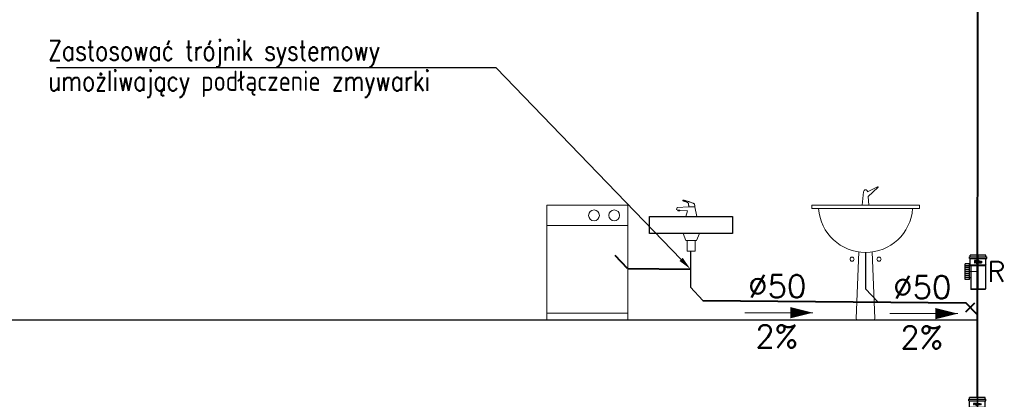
# Model space of a CAD drawing. Header units: inches. Extents: x -4581 to 28141, y -59678 to 5024.
# Tile 7 of 18: x 10693 to 11424, y 4229 to 4511. Entities that reach past the tile are written whole.
import ezdxf
from ezdxf import colors
from ezdxf.entities.mleader import LeaderData, LeaderLine
from ezdxf.enums import TextEntityAlignment as Align
from ezdxf.lldxf.tags import DXFTag
from ezdxf.math import Vec2, Vec3

# ---------------------------------------------------------------- set-up
doc = ezdxf.new("R2010")
doc.units = ezdxf.units.IN
doc.header["$MEASUREMENT"] = 0
for name, color, linetype, lineweight in [('2DH_DESC', 7, 'Continuous', 18), ('2DH_OBJ', 250, 'Continuous', 9), ('___KS_podtynkowa', 20, 'Continuous', 30), ('__B_OPIS', 10, 'Continuous', 25), ('_Q-KS PODPOSADZKOWA', 24, 'Continuous', 40), ('IS - KS - rewizja 110', 210, 'Continuous', 30), ('IS - rozwinięcie - opis', 3, 'Continuous', 15), ('IS - rury PVC DN160', 134, 'Continuous', 30), ('IS_Odbiorniki', 7, 'Continuous', 15)]:
    doc.layers.add(name, color=color, linetype=linetype, lineweight=lineweight)
for name, color, linetype, plot in [('3DCPCOLOR124', 152, 'Continuous', False), ('3DCPCOLOR242', 242, 'Continuous', False), ('CP_DETAL', 33, 'Continuous', False)]:
    doc.layers.add(name, color=color, linetype=linetype, plot=plot)
doc.layers.add('CP_AXISKA', color=7, linetype='DASHDOT', lineweight=15, plot=False)
doc.layers.add('IS_Sieci_na_profilu', color=7, linetype='SOLID', true_color=0x000000)
doc.layers.add('IS_Teren_proj', color=7, linetype='SOLID', true_color=0x000000)
doc.styles.add('CP_ATTR', font='ROMANS.SHX')
doc.styles.add('ROMANS', font='romans.shx')
doc.styles.add('STYL1', font='SIMPLEX.SHX', dxfattribs={"width": 0.8})
tags = doc.linetypes.add('DASHDOT', pattern=[20, 10, -5, 0, -5]).pattern_tags.tags
tags[10:11] = [DXFTag(74, 4), DXFTag(75, 0), DXFTag(340, '0'), DXFTag(46, 0.0), DXFTag(50, 0.0), DXFTag(44, 0.0), DXFTag(45, 0.0)]
tags[8:9] = [DXFTag(74, 4), DXFTag(75, 0), DXFTag(340, '0'), DXFTag(46, 0.0), DXFTag(50, 0.0), DXFTag(44, 0.0), DXFTag(45, 0.0)]
tags[6:7] = [DXFTag(74, 4), DXFTag(75, 0), DXFTag(340, '0'), DXFTag(46, 0.0), DXFTag(50, 0.0), DXFTag(44, 0.0), DXFTag(45, 0.0)]
tags[4:5] = [DXFTag(74, 4), DXFTag(75, 0), DXFTag(340, '0'), DXFTag(46, 0.0), DXFTag(50, 0.0), DXFTag(44, 0.0), DXFTag(45, 0.0)]
tags = doc.linetypes.add('SOLID', pattern=[10, 10, 0]).pattern_tags.tags
tags[6:7] = [DXFTag(74, 4), DXFTag(75, 0), DXFTag(340, '0'), DXFTag(46, 0.0), DXFTag(50, 0.0), DXFTag(44, 0.0), DXFTag(45, 0.0)]
tags[4:5] = [DXFTag(74, 4), DXFTag(75, 0), DXFTag(340, '0'), DXFTag(46, 0.0), DXFTag(50, 0.0), DXFTag(44, 0.0), DXFTag(45, 0.0)]

# ---------------------------------------------------------------- blocks, each defined once
blk = doc.blocks.new('2dmgn002_logo01')
at = {"layer": '3DCPCOLOR124'}
for p, q in [((-4, 7), (-5.1, 7)), ((-5.1, 7), (-5.1, 4.8)), ((-4, 5.1), (-4, 7)), ((-4, 3.8), (1.9, 3.8)), ((1.6, 4.8), (-3.7, 4.8)), ((1.9, 16.5), (-2.9, 16.5)), ((-2.9, 16.5), (-2.9, 15.5)), ((-2.9, 15.5), (1.6, 15.5)), ((1.6, 14.4), (-2.9, 14.4)), ((-2.9, 14.4), (-2.9, 13.4)), ((-2.9, 13.4), (1.6, 13.4)), ((1.6, 12.3), (-2.9, 12.3)), ((-2.9, 12.3), (-2.9, 11.3)), ((-2.9, 11.3), (1.9, 11.3)), ((-2.9, 9.6), (-2.9, 8.9)), ((-2.9, 8.9), (-1.9, 8.9)), ((1.6, 8.6), (-2.9, 8.6)), ((-2.9, 8.6), (-2.9, 7.5)), ((-2.9, 7.5), (1.9, 7.5)), ((-2.9, 5.9), (-2.9, 5.2)), ((-2.9, 5.2), (-1.9, 5.2)), ((1.9, 3.2), (-2.9, 3.2)), ((-2.9, 3.2), (-2.9, 2.2)), ((-2.9, 2.2), (1.6, 2.2)), ((1.6, 1.1), (-2.9, 1.1)), ((-2.9, 1.1), (-2.9, 0)), ((-2.9, 0), (1.9, 0)), ((1.9, 10.7), (-1.9, 10.7)), ((-1.9, 8.9), (-1.9, 9.4)), ((1.9, 7), (-1.9, 7)), ((-1.9, 5.2), (-1.9, 5.6)), ((-1.6, 9.6), (1.6, 9.6)), ((-1.6, 5.9), (1.6, 5.9)), ((1.9, 15.2), (1.9, 14.7)), ((1.9, 13.1), (1.9, 12.6)), ((1.9, 9.4), (1.9, 8.8)), ((1.9, 5.6), (1.9, 5.1)), ((1.9, 1.9), (1.9, 1.4)), ((2.9, 14.4), (2.9, 15.5)), ((2.9, 12.3), (2.9, 13.4)), ((2.9, 8.6), (2.9, 9.7)), ((2.9, 4.8), (2.9, 5.9)), ((2.9, 2.2), (2.9, 1.1)), ((-2.9, -1.6), (-2.9, -2.3)), ((-2.9, -2.3), (-1.9, -2.3)), ((1.6, -2.6), (-2.9, -2.6)), ((-2.9, -2.6), (-2.9, -3.1)), ((-2.9, -3.1), (-0.8, -3.7)), ((1.9, -0.5), (-1.9, -0.5)), ((-1.9, -2.3), (-1.9, -1.8)), ((-1.6, -1.6), (1.6, -1.6)), ((-0.8, -3.7), (1.9, -3.7)), ((1.9, -1.8), (1.9, -2.4)), ((2.9, -2.6), (2.9, -1.6))]:
    blk.add_line(p, q, dxfattribs=at)
for centre, radius, start, end in [((-4, 4.8), 1.06, 179.7393, 270), ((-3.7, 5.1), 0.264, 180, 269.9023), ((-1.9, 9.6), 1.07, 90, 180), ((-1.9, 5.9), 1.07, 90, 180), ((-1.6, 9.4), 0.246, 90, 184.1233), ((-1.6, 5.7), 0.246, 90, 184.0475), ((1.6, 15.2), 0.293, 359.5038, 90), ((1.6, 14.7), 0.291, 269.5684, 360), ((1.6, 13.1), 0.293, 359.5231, 90), ((1.6, 12.6), 0.293, 270, 359.9989), ((1.6, 9.4), 0.264, 0, 90), ((1.6, 8.8), 0.264, 270, 359.9349), ((1.6, 5.6), 0.264, 360, 90), ((1.6, 5.1), 0.264, 270, 0.0108), ((1.6, 1.9), 0.264, 0.076, 90), ((1.6, 1.4), 0.264, 270, 359.924), ((1.9, 15.5), 1.04, 359.8403, 90), ((1.9, 12.3), 1.04, 270, 0.0193), ((1.9, 9.6), 1.06, 0.4214, 90), ((1.9, 8.6), 1.07, 270.2822, 0), ((1.9, 5.9), 1.06, 360, 90), ((1.9, 4.8), 1.07, 270.2634, 0), ((1.9, 2.2), 1.06, 359.5786, 90), ((1.9, 1.1), 1.07, 270.2875, 359.9985), ((2.3, 14.4), 0.598, 296.5604, 0), ((2.3, 13.4), 0.608, 359.9807, 62.8223), ((-1.9, -1.6), 1.07, 90, 180), ((-1.6, -1.8), 0.246, 90, 184.1125), ((1.6, -1.8), 0.264, 360, 90.0217), ((1.6, -2.4), 0.264, 270, 359.9023), ((1.9, -1.6), 1.06, 359.5786, 90), ((1.9, -2.6), 1.06, 269.7048, 359.9999)]:
    blk.add_arc(centre, radius, start, end, dxfattribs=at)
at = {"layer": '3DCPCOLOR242'}
for p, q in [((-2.7, -3.9), (-4, -3.6)), ((0.1, -4.1), (-3.9, -3)), ((-0.1, -11.3), (-2.3, -10.7)), ((1.1, -7.7), (-1.9, -6.9)), ((-0.2, -15.9), (-1.9, -15.4)), ((1.1, -7.2), (-1.7, -6.4)), ((-1.7, -14.9), (-0.1, -15.3)), ((-0.2, -16), (-0.2, -15.9)), ((1.2, -16.2), (0.5, -16)), ((0.5, -16), (0.5, -16.3)), ((1.1, -7.7), (1.3, -7.7))]:
    blk.add_line(p, q, dxfattribs=at)
for centre, radius, start, end in [((-4.3, -3.1), 0.174, 139.4748, 200.5636), ((-4, -3), 0.481, 201.3248, 240.9013), ((-4.2, -3.2), 0.283, 75.9119, 135.9983), ((-4.2, -3.9), 0.981, 73.8123, 86.5171), ((-3.5, -1.9), 1.69, 243.7383, 254.2465), ((-2.4, -15.6), 0.816, 103.1873, 179.7099), ((-2.2, -15.6), 0.973, 181.2014, 240.279), ((-2.5, -4.5), 0.644, 111.1152, 163.4814), ((-2.1, -4.5), 0.997, 166.5679, 210.0987), ((-2.2, -7.1), 0.892, 155.0132, 214.6021), ((-2.3, -9.2), 0.816, 114.0643, 202.8694), ((-2.4, -10.8), 0.727, 106.1924, 195.3195), ((-2.2, -10.8), 0.883, 195.3773, 250.0682), ((-1.8, -12.7), 1.31, 133.9918, 256.4618), ((-0.6, -3.6), 2.73, 211.3213, 275.0445), ((-2.3, -7.1), 0.818, 103.0323, 153.3127), ((-2.3, -7.3), 0.748, 209.4433, 244.7552), ((-1.6, -8.9), 1.49, 201.6704, 231.3076), ((-2.5, -12), 0.293, 73.8428, 119.965), ((-2.6, -16.1), 0.301, 251.9271, 357.0444), ((-2.6, -7.3), 0.65, 265.6622, 285.525), ((-2, -10.2), 1.88, 87.1606, 107.9858), ((-2, -4.7), 0.539, 116.6161, 177.0208), ((-1.7, -4.6), 0.806, 185.9288, 229.5909), ((-2.2, -8.1), 1.79, 72.2958, 99.0736), ((-2.1, -7.2), 0.393, 146.9616, 189.5199), ((-2.3, -10.9), 0.21, 72.1488, 182.4676), ((-2.2, -10.9), 0.37, 183.0166, 240.6152), ((-2.5, -11.4), 0.207, 256.8723, 333.1047), ((-1.9, -12.8), 0.636, 127.3644, 245.5528), ((-2.3, -16.8), 1.99, 73.1785, 97.0679), ((-2.2, -15.7), 0.348, 90.0735, 226.6774), ((-2.1, -7.2), 0.357, 74.3202, 141.4853), ((-1.9, -7.1), 0.609, 195.1451, 225.7671), ((-2.5, -7.7), 0.265, 290.2377, 337.5291), ((-2, -9.4), 0.472, 98.7899, 190.5825), ((-1.5, -9.3), 0.981, 191.9389, 227.9356), ((-2.5, -12.1), 0.449, 8.7244, 76.0552), ((-2.6, -16.2), 0.279, 6.2924, 59.4251), ((-2.4, -7.7), 0.183, 21.5725, 49.116), ((-2.4, -11.4), 0.167, 6.0969, 51.2591), ((-2.7, -11.3), 0.433, 342.5093, 1.3278), ((-2.7, -11.7), 0.662, 310.1939, 332.4304), ((-1.9, -4.9), 0.776, 84.807, 112.5283), ((-0.8, -3.6), 2.14, 227.7681, 264.971), ((-2.5, -7.7), 0.249, 338.4303, 15.9164), ((-2.7, -18.5), 3.22, 74.17, 79.8915), ((-0.6, -8), 2.56, 233.5529, 269.0169), ((-2, -13.1), 0.234, 234.8638, 292.3727), ((-1.8, -13.2), 0.719, 250.748, 317.7481), ((-2.3, -8), 1.19, 72.2691, 76.7646), ((-1.8, -10.9), 2.01, 44.3614, 97.334), ((-2, -11.1), 2.72, 40.2365, 88.5461), ((-2.3, -12.7), 0.729, 297.3533, 322.4271), ((-2.1, -7.2), 2.99, 66.1532, 85.5553), ((-3.2, -12.1), 1.85, 323.4917, 337.6276), ((-0.6, -13.1), 0.918, 120.9833, 158.9397), ((-4.6, -11.4), 4.03, 325.4422, 333.8801), ((-0.8, -13), 0.784, 70.6597, 109.7335), ((-0.8, -4.4), 1.34, 263.8725, 286.5282), ((0.3, -13.9), 1.45, 136.2371, 152.793), ((-1.9, -6.3), 2.13, 46.5165, 60.5203), ((-0.6, -13.1), 0.24, 82.5025, 118.5044), ((-0.6, -10), 0.492, 264.1111, 2.3117), ((-0.7, -13.4), 0.557, 329.5041, 78.2517), ((-1.1, -5.4), 0.961, 11.1112, 45.4314), ((-0.6, -5.3), 0.455, 294.1682, 9.8383), ((-0.9, -13.5), 1.23, 313.6171, 74.8695), ((1.1, -14.9), 1.81, 138.3177, 150.3499), ((-0.3, -14.1), 0.179, 156.2477, 208.0662), ((0, -13.9), 0.536, 211.3544, 244.0918), ((-0.4, -5.5), 0.842, 271.3477, 20.708), ((-0.9, -10.1), 0.755, 5.4784, 47.2661), ((-0.1, -14.1), 0.258, 239.0032, 288.6059), ((0.5, -16), 0.659, 177.1591, 197.9713), ((0.1, -10.3), 1.05, 255.0292, 275.2543), ((0.1, -15), 0.202, 99.2605, 177.5229), ((-21.3, -14), 21.2, 356.5514, 357.4519), ((0.3, -16.2), 0.401, 190.3294, 250.4785), ((0.3, -3.8), 0.817, 249.4862, 262.6491), ((-1.3, -5.9), 1.81, 22.396, 45.5071), ((-0.3, -10.2), 0.698, 293.2831, 345.067), ((0, -11.3), 0.454, 64.2567, 85.1843), ((0, -15.4), 0.621, 76.0627, 90.1224), ((-0.1, -4.6), 0.557, 50.0147, 70.9143), ((0.2, -4.3), 0.318, 263.6249, 288.2785), ((-0.9, -10.2), 1.29, 351.8443, 42.4547), ((0.2, -16.2), 0.393, 256.6965, 303.221), ((0, -11.2), 0.401, 23.6929, 71.5015), ((0.2, -11.2), 0.197, 270.9468, 310.5631), ((0.2, -15.1), 0.29, 45.8106, 81.4207), ((0.1, -4.4), 0.288, 10.0108, 50.8567), ((0.2, -4.5), 0.156, 287.1813, 350.1927), ((0, -4.5), 0.37, 349.838, 10.0295), ((0.2, -11.2), 0.243, 323.0875, 22.1003), ((-0.2, -15.3), 0.664, 5.0301, 36.7596), ((0.3, -16.3), 0.182, 308.0482, 0.8125), ((9.7, -15), 9.21, 181.6129, 183.265), ((-1.8, -25.8), 10.6, 74.8748, 77.6862), ((0.7, -16.5), 0.942, 56.6561, 73.6716), ((0.6, -8.4), 1.34, 58.7801, 70.7325), ((1.2, -16.1), 0.134, 265.2447, 321.7201), ((1.2, -7.5), 0.301, 17.9179, 59.9943), ((1.1, -7.5), 0.33, 314.2018, 5.594), ((1.3, -7.6), 0.133, 265.1659, 303.5871), ((1.1, -16), 0.3, 13.2728, 58.0446), ((1, -15.9), 0.408, 326.7373, 2.2392)]:
    blk.add_arc(centre, radius, start, end, dxfattribs=at)
blk = doc.blocks.new('2d_mgphtp_0111_s2wtog_f6ow5t4')
for p, q in [((-3.7, 4.46), (-0.47, 7.69)), ((-0.92, 8.13), (-0.04, 9.02)), ((-0.92, 8.13), (8.13, -0.92)), ((-0.04, 9.02), (9.02, -0.04)), ((0.41, 8.57), (1.29, 9.45)), ((9.45, 1.29), (1.29, 9.45)), ((-13.42, 2.74), (-13.96, 2.61)), ((-13.96, -8.12), (-13.96, 2.61)), ((-13.42, 2.74), (-6.36, 2.74)), ((-5.04, 2.74), (-6.36, 2.74)), ((-5.04, 2.74), (-3.89, 3.89)), ((-3.7, 4.46), (-3.89, 3.89)), ((8.57, 0.41), (9.45, 1.29)), ((2.74, -5.04), (3.89, -3.89)), ((4.46, -3.7), (3.89, -3.89)), ((4.46, -3.7), (7.69, -0.47)), ((8.13, -0.92), (9.02, -0.04)), ((-13.42, -8.26), (-13.96, -8.12)), ((-6.36, -8.26), (-13.42, -8.26)), ((-5.04, -8.26), (-6.36, -8.26))]:
    blk.add_line(p, q)
blk.add_arc((-5.04, 2.74), 11, 270, 315)
at = {"layer": 'CP_AXISKA'}
for p, q in [((5.37, 5.37), (-2.76, -2.76)), ((-2.76, -2.76), (-13.96, -2.76))]:
    blk.add_line(p, q, dxfattribs=at)
at = {"layer": 'CP_DETAL'}
for p, q in [((-13.42, 2.74), (-13.42, -8.26)), ((-3.89, 3.89), (3.89, -3.89)), ((3.89, -3.89), (-3.89, 3.89)), ((-3.7, 4.46), (4.46, -3.7))]:
    blk.add_line(p, q, dxfattribs=at)
at = {"xscale": 0.14901960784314, "yscale": 0.17066666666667, "rotation": 45}
blk.add_blockref('2dmgn002_logo01', (1.99, 1.99), dxfattribs=at)
at = {"linetype": 'ByBlock', "style": 'CP_ATTR', "flags": 9}
for tag in ['DN', 'WEIGHT', 'MATERIAL', 'DIMS', 'OTHER', 'CHARACTER', 'PRODUCER', 'ORDER-NO', 'PRODUCT-TYPE', 'ARTICLE', 'GROUP', 'NUMBER', 'NAME']:
    blk.add_attdef(tag, text='', height=0.00005, dxfattribs=at).set_placement((-13.96, -8.26), align=Align.MIDDLE_LEFT)
blk = doc.blocks.new('2dmgn009_logo01')
at = {"layer": '3DCPCOLOR124'}
for p, q in [((-8, 13.9), (-10.1, 13.9)), ((-10.1, 13.9), (-10.1, 9.7)), ((-8, 10.2), (-8, 13.9)), ((-8, 7.5), (3.7, 7.5)), ((3.2, 9.7), (-7.5, 9.7)), ((-5.9, 19.3), (-5.9, 17.9)), ((-5.9, 17.9), (-3.7, 17.9)), ((3.2, 17.1), (-5.9, 17.1)), ((-5.9, 17.1), (-5.9, 15)), ((-5.9, 15), (3.7, 15)), ((-5.9, 11.8), (-5.9, 10.4)), ((-5.9, 10.4), (-3.7, 10.4)), ((3.7, 6.5), (-5.9, 6.5)), ((-5.9, 6.5), (-5.9, 4.3)), ((-5.9, 4.3), (3.2, 4.3)), ((3.2, 2.2), (-5.9, 2.2)), ((-5.9, 2.2), (-5.9, 0.1)), ((-5.9, 0.1), (3.7, 0.1)), ((3.7, 33.1), (-5.8, 33.1)), ((-5.8, 33.1), (-5.8, 31.1)), ((-5.8, 31.1), (3.2, 31.1)), ((3.2, 28.8), (-5.8, 28.8)), ((-5.8, 28.8), (-5.8, 26.8)), ((-5.8, 26.8), (3.2, 26.8)), ((3.2, 24.5), (-5.8, 24.5)), ((-5.8, 24.5), (-5.8, 22.5)), ((-5.8, 22.5), (3.7, 22.5)), ((3.7, 21.4), (-3.7, 21.4)), ((-3.7, 17.9), (-3.7, 18.8)), ((3.7, 13.9), (-3.7, 13.9)), ((-3.7, 10.4), (-3.7, 11.3)), ((-3.2, 19.3), (3.2, 19.3)), ((-3.2, 11.8), (3.2, 11.8)), ((3.7, 18.7), (3.7, 17.7)), ((3.7, 11.3), (3.7, 10.2)), ((3.7, 3.8), (3.7, 2.7)), ((3.8, 30.5), (3.8, 29.4)), ((3.8, 26.2), (3.8, 25.1)), ((5.8, 28.9), (5.8, 31)), ((5.8, 24.6), (5.8, 26.7)), ((5.9, 17.1), (5.9, 19.3)), ((5.9, 9.7), (5.9, 11.8)), ((5.9, 4.3), (5.9, 2.2)), ((-5.9, -3.1), (-5.9, -4.5)), ((-5.9, -4.5), (-3.7, -4.5)), ((3.2, -5.2), (-5.9, -5.2)), ((-5.9, -5.2), (-5.9, -6.2)), ((-5.9, -6.2), (-1.6, -7.4)), ((3.7, -1), (-3.7, -1)), ((-3.7, -4.5), (-3.7, -3.6)), ((-3.2, -3.1), (3.2, -3.1)), ((-1.6, -7.4), (3.7, -7.4)), ((3.7, -3.6), (3.7, -4.7)), ((5.9, -5.3), (5.9, -3.1))]:
    blk.add_line(p, q, dxfattribs=at)
for centre, radius, start, end in [((-8, 9.7), 2.13, 179.7393, 270), ((-7.5, 10.2), 0.528, 180, 269.9023), ((-3.7, 19.3), 2.14, 90, 180), ((-3.7, 11.8), 2.14, 90, 180), ((-3.2, 18.8), 0.493, 90, 184.1233), ((-3.2, 11.3), 0.493, 90, 184.0475), ((3.2, 30.5), 0.586, 359.5038, 90), ((3.2, 29.4), 0.582, 269.5684, 360), ((3.2, 26.2), 0.586, 359.5231, 90), ((3.2, 25.1), 0.586, 270, 359.9989), ((3.2, 18.7), 0.528, 0, 90), ((3.2, 17.7), 0.528, 270, 359.9349), ((3.2, 11.3), 0.527, 360, 90), ((3.2, 10.2), 0.528, 270, 0.0108), ((3.2, 3.8), 0.528, 0.076, 90), ((3.2, 2.7), 0.528, 270, 359.924), ((3.7, 31), 2.08, 359.8403, 90), ((3.7, 24.6), 2.08, 270, 0.0193), ((3.7, 19.3), 2.13, 0.4214, 90), ((3.7, 17.1), 2.14, 270.2822, 360), ((3.7, 11.8), 2.13, 360, 90), ((3.7, 9.7), 2.14, 270.2634, 360), ((3.7, 4.3), 2.13, 359.5786, 90), ((3.7, 2.2), 2.14, 270.2875, 359.9985), ((4.6, 28.9), 1.2, 296.5604, 0), ((4.6, 26.7), 1.22, 359.9807, 62.8223), ((-3.7, -3.1), 2.14, 90, 180), ((-3.2, -3.6), 0.493, 90, 184.1125), ((3.2, -3.6), 0.528, 360, 90.0217), ((3.2, -4.7), 0.528, 270, 359.9023), ((3.7, -3.1), 2.13, 359.5786, 90), ((3.7, -5.3), 2.12, 269.7048, 359.9999)]:
    blk.add_arc(centre, radius, start, end, dxfattribs=at)
at = {"layer": '3DCPCOLOR242'}
for p, q in [((0.2, -8.2), (-7.9, -6)), ((-5.4, -7.8), (-7.9, -7.1)), ((-0.3, -22.6), (-4.5, -21.4)), ((2.2, -15.4), (-3.9, -13.8)), ((-0.3, -31.7), (-3.7, -30.8)), ((-3.4, -29.7), (-0.3, -30.6)), ((2.1, -14.3), (-3.3, -12.8)), ((-0.3, -32), (-0.3, -31.7)), ((2.4, -32.4), (1, -32.1)), ((1, -32.1), (1, -32.7)), ((2.2, -15.4), (2.5, -15.5))]:
    blk.add_line(p, q, dxfattribs=at)
for centre, radius, start, end in [((-8.4, -6.4), 0.566, 75.9119, 135.9983), ((-8.6, -6.3), 0.349, 139.4748, 200.5636), ((-8, -6), 0.961, 201.3248, 240.9013), ((-7, -3.9), 3.38, 243.7383, 254.2465), ((-8.4, -7.8), 1.96, 73.8123, 86.5171), ((-4.7, -31.2), 1.63, 103.1873, 179.7099), ((-4.4, -31.1), 1.95, 181.2014, 240.279), ((-4.9, -9), 1.29, 111.1152, 163.4814), ((-4.2, -9.1), 1.99, 166.5679, 210.0987), ((-4.4, -14.3), 1.78, 155.0132, 214.6021), ((-4.6, -18.3), 1.63, 114.0643, 202.8694), ((-4.8, -21.6), 1.45, 106.1924, 195.3195), ((-4.5, -21.5), 1.77, 195.3773, 250.0682), ((-4.6, -14.3), 1.64, 103.0323, 153.3127), ((-3.3, -17.9), 2.98, 201.6704, 231.3076), ((-3.5, -25.3), 2.62, 133.9918, 256.4618), ((-1.3, -7.3), 5.47, 211.3213, 275.0445), ((-4.6, -14.6), 1.5, 209.4433, 244.7552), ((-5.2, -32.2), 0.603, 251.9271, 357.0444), ((-5, -23.9), 0.587, 73.8428, 119.965), ((-5.1, -14.6), 1.3, 265.6622, 285.525), ((-4.1, -20.4), 3.77, 87.1606, 107.9858), ((-4.6, -21.8), 0.421, 72.1488, 182.4676), ((-4.3, -21.8), 0.741, 183.0166, 240.6152), ((-5, -22.8), 0.415, 256.8723, 333.1047), ((-4.6, -33.5), 3.97, 73.1785, 97.0679), ((-4.4, -31.4), 0.696, 90.0735, 226.6774), ((-3.9, -9.4), 1.08, 116.6161, 177.0208), ((-3.4, -9.2), 1.61, 185.9288, 229.5909), ((-4.4, -16.2), 3.58, 72.2958, 99.0736), ((-3.8, -25.5), 1.27, 127.3644, 245.5528), ((-4.1, -14.4), 0.786, 146.9616, 189.5199), ((-3.7, -14.2), 1.22, 195.1451, 225.7671), ((-3.9, -18.8), 0.945, 98.7899, 190.5825), ((-3, -18.6), 1.96, 191.9389, 227.9356), ((-5.1, -24.2), 0.898, 8.7244, 76.0552), ((-4.2, -14.5), 0.714, 74.3202, 141.4853), ((-5, -15.4), 0.529, 290.2377, 337.5291), ((-5.1, -32.3), 0.558, 6.2924, 59.4251), ((-4.9, -22.7), 0.335, 6.0969, 51.2591), ((-4.8, -15.4), 0.365, 21.5725, 49.116), ((-5.4, -22.7), 0.866, 342.5093, 1.3278), ((-1.6, -7.3), 4.27, 227.7681, 264.971), ((-5, -15.4), 0.499, 338.4303, 15.9164), ((-5.4, -23.5), 1.32, 310.1939, 332.4304), ((-3.8, -9.9), 1.55, 84.807, 112.5283), ((-5.5, -37), 6.45, 74.17, 79.8915), ((-1.2, -15.9), 5.13, 233.5529, 269.0169), ((-4, -26.3), 0.467, 234.8638, 292.3727), ((-3.6, -21.9), 4.02, 44.3614, 97.334), ((-3.7, -26.5), 1.44, 250.748, 317.7481), ((-4.6, -16.1), 2.39, 72.2691, 76.7646), ((-4, -22.1), 5.44, 40.2365, 88.5461), ((-4.5, -25.4), 1.46, 297.3533, 322.4271), ((-4.2, -14.3), 5.99, 66.1532, 85.5553), ((-6.3, -24.1), 3.7, 323.4917, 337.6276), ((-1.2, -26.2), 1.84, 120.9833, 158.9397), ((-9.2, -22.9), 8.06, 325.4422, 333.8801), ((-1.6, -26.1), 1.57, 70.6597, 109.7335), ((-1.7, -8.9), 2.67, 263.8725, 286.5282), ((0.6, -27.8), 2.9, 136.2371, 152.793), ((-3.9, -12.5), 4.26, 46.5165, 60.5203), ((-1.3, -26.2), 0.48, 82.5025, 118.5044), ((-1.2, -20.1), 0.985, 264.1111, 2.3117), ((-1.4, -26.8), 1.11, 329.5041, 78.2517), ((-1.7, -27), 2.45, 313.6171, 74.8695), ((-0.6, -28.1), 0.359, 156.2477, 208.0662), ((-2.3, -10.8), 1.92, 11.1112, 45.4314), ((-1.3, -10.6), 0.91, 294.1682, 9.8383), ((2.2, -29.8), 3.61, 138.3177, 150.3499), ((0, -27.7), 1.07, 211.3544, 244.0918), ((-0.8, -11), 1.68, 271.3477, 20.708), ((-1.7, -20.2), 1.51, 5.4784, 47.2661), ((-0.2, -28.3), 0.516, 239.0032, 288.6059), ((0.3, -20.6), 2.1, 255.0292, 275.2543), ((0.2, -30), 0.403, 99.2605, 177.5229), ((-42.7, -28.1), 42.4, 356.5514, 357.4519), ((1, -32.1), 1.32, 177.1591, 197.9713), ((0.5, -32.3), 0.801, 190.3294, 250.4785), ((0.5, -7.7), 1.63, 249.4862, 262.6491), ((-2.6, -11.8), 3.61, 22.396, 45.5071), ((-0.6, -20.3), 1.4, 293.2831, 345.067), ((-0.1, -22.5), 0.908, 64.2567, 85.1843), ((-1.8, -20.3), 2.58, 351.8443, 42.4547), ((0.1, -30.8), 1.24, 76.0627, 90.1224), ((-0.1, -9.3), 1.11, 50.0147, 70.9143), ((0.4, -32.3), 0.785, 256.6965, 303.221), ((0.4, -8.7), 0.637, 263.6249, 288.2785), ((0.1, -22.5), 0.803, 23.6929, 71.5015), ((0.3, -30.2), 0.581, 45.8106, 81.4207), ((0.5, -22.3), 0.393, 270.9468, 310.5631), ((0.2, -8.9), 0.576, 10.0108, 50.8567), ((0.5, -9), 0.312, 287.1813, 350.1927), ((0.3, -22.3), 0.485, 323.0875, 22.1003), ((-0.4, -30.6), 1.33, 5.0301, 36.7596), ((0.1, -8.9), 0.74, 349.838, 10.0295), ((0.6, -32.7), 0.365, 308.0482, 0.8125), ((19.4, -29.9), 18.4, 181.6129, 183.265), ((-3.5, -51.7), 21.2, 74.8748, 77.6862), ((1.5, -33), 1.88, 56.6561, 73.6716), ((1.2, -16.9), 2.68, 58.7801, 70.7325), ((2.4, -32.1), 0.269, 265.2447, 321.7201), ((2.5, -15.2), 0.267, 265.1659, 303.5871), ((2.2, -32), 0.6, 13.2728, 58.0446), ((2.3, -15.1), 0.601, 17.9179, 59.9943), ((2, -31.9), 0.816, 326.7373, 2.2392), ((2.2, -15), 0.659, 314.2018, 5.594)]:
    blk.add_arc(centre, radius, start, end, dxfattribs=at)
blk = doc.blocks.new('2d_mgphtp_0224_sh9c32')
for p, q in [((7.6, 6.4), (7.6, 9.5)), ((7.6, 9.5), (19.2, 9.5)), ((19.2, 6.4), (19.2, 9.5)), ((0.54, 5.5), (0, 5.37)), ((0, -5.37), (0, 5.37)), ((17.9, 5.5), (0.54, 5.5)), ((7.6, 6.4), (19.2, 6.4)), ((8.85, 5.5), (7.6, 5.5)), ((8.9, 6.4), (8.9, 5.5)), ((17.9, 6.4), (17.9, 5.5)), ((18.44, 5.77), (17.9, 5.5)), ((18.44, 5.77), (23, 5.77)), ((23, 6.4), (23, -6.4)), ((23, 6.4), (24.25, 6.4)), ((24.25, 6.4), (24.25, -6.4)), ((24.25, 5.77), (25.5, 5.77)), ((25.5, -5.77), (25.5, 5.77)), ((0.54, -5.5), (0, -5.37)), ((17.9, -5.5), (0.54, -5.5)), ((9.12, -5.5), (7.6, -5.5)), ((18.44, -5.77), (17.9, -5.5)), ((18.44, -5.77), (23, -5.77)), ((23, -6.4), (24.25, -6.4)), ((24.25, -5.77), (25.5, -5.77))]:
    blk.add_line(p, q)
at = {"layer": 'CP_AXISKA'}
for p, q in [((13.4, 9.5), (13.4, 0)), ((25.5, 0), (0, 0))]:
    blk.add_line(p, q, dxfattribs=at)
at = {"layer": 'CP_DETAL'}
for p, q in [((9.05, 6.4), (9.05, 9.5)), ((10.5, 6.4), (10.5, 9.5)), ((11.95, 6.4), (11.95, 9.5)), ((13.4, 6.4), (13.4, 9.5)), ((14.85, 6.4), (14.85, 9.5)), ((16.3, 6.4), (16.3, 9.5)), ((17.75, 6.4), (17.75, 9.5)), ((0.54, 5.5), (0.54, -5.5)), ((17.9, 5.5), (17.9, -5.5)), ((17.9, -5.5), (17.9, 5.5)), ((18.44, 5.77), (18.44, -5.77))]:
    blk.add_line(p, q, dxfattribs=at)
at = {"xscale": 0.14901960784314, "yscale": 0.08}
blk.add_blockref('2dmgn009_logo01', (20.72, 0), dxfattribs=at)
at = {"linetype": 'ByBlock', "style": 'CP_ATTR', "flags": 9}
for tag in ['DN', 'WEIGHT', 'MATERIAL', 'DIMS', 'OTHER', 'CHARACTER', 'PRODUCER', 'ORDER-NO', 'PRODUCT-TYPE', 'ARTICLE', 'GROUP', 'NUMBER', 'NAME']:
    blk.add_attdef(tag, text='', height=0.00005, dxfattribs=at).set_placement((-0.09, 0), align=Align.MIDDLE_LEFT)
blk = doc.blocks.new('PDHS_733')
for p, q in [((0.015, 0.95), (0.0886, 0.9864)), ((0.0184, 0.9161), (0.0922, 0.981)), ((-0.025, 0.85), (-0.015, 0.95)), ((0.0184, 0.9161), (0.025, 0.85)), ((0.4, 0.85), (-0.4, 0.85)), ((-0.4, 0.85), (-0.4, 0.825)), ((0.4, 0.825), (-0.4, 0.825)), ((0.4, 0.85), (0.4, 0.825)), ((-0.05, 0.5036), (-0.0696, 0.0104)), ((0.05, 0.5036), (0.0696, 0.0104)), ((-0.0596, 0), (0.0596, 0))]:
    blk.add_line(p, q)
for centre in [(-0.1, 0.45), (0.1, 0.45)]:
    blk.add_circle(centre, 0.015)
for centre, radius, start, end in [((0, 0.95), 0.015, 0, 180), ((0.09, 0.9835), 0.00331, 311.3102, 116.3526), ((0, 0.85), 0.35, 184.09604, 355.90396), ((-0.0596, 0.01), 0.01, 177.7257, 270), ((0.0596, 0.01), 0.01, 270, 2.2743)]:
    blk.add_arc(centre, radius, start, end)
at = {"linetype": 'ByBlock', "style": 'CP_ATTR', "flags": 9}
for tag, p in [('NAME', (-0.0919, -0.0183)), ('FLOW', (-0.0919, -0.0183)), ('CHARACTER', (-0.0919, -0.0184)), ('TEMPERATURE', (-0.0919, -0.0185)), ('NUMBER', (-0.0919, -0.0185)), ('PRODUCT-TYPE', (-0.0919, -0.0186)), ('ORDER-NO', (-0.0919, -0.0187)), ('OTHER', (-0.0918, -0.0183)), ('PN', (-0.0918, -0.0183)), ('PRODUCER', (-0.0917, -0.0183)), ('ARTICLE', (-0.0916, -0.0183)), ('VOLTAGE', (-0.0916, -0.0185)), ('GROUP', (-0.0915, -0.0185)), ('WEIGHT', (-0.0915, -0.0184)), ('POWER', (-0.0915, -0.0187)), ('DN', (-0.0914, -0.0186))]:
    blk.add_attdef(tag, text='', height=0.00005, dxfattribs=at).set_placement(p, align=Align.MIDDLE_LEFT)
blk = doc.blocks.new('CPHS_181')
blk.add_line((0.7, -0.275), (-0.8, -0.275))
blk.add_lwpolyline([(-0.8, -0.275, 0, 0.25, 0), (-0.3, -0.275, 0.25, 0.25, 0)], format="xyseb")
at = {"linetype": 'ByBlock', "style": 'CP_ATTR', "flags": 9}
for tag, p in [('NAME', (-0.092, -0.018)), ('GROUP', (-0.092, -0.018)), ('NUMBER', (-0.092, -0.019)), ('PRODUCER', (-0.092, -0.018)), ('ARTICLE', (-0.092, -0.018)), ('CHARACTER', (-0.092, -0.018)), ('PN', (-0.092, -0.018)), ('TEMPERATURE', (-0.092, -0.018)), ('FLOW', (-0.092, -0.018)), ('VOLTAGE', (-0.092, -0.019)), ('WEIGHT', (-0.092, -0.018)), ('OTHER', (-0.092, -0.018)), ('PRODUCT-TYPE', (-0.092, -0.019)), ('ORDER-NO', (-0.092, -0.019)), ('POWER', (-0.092, -0.019)), ('DN', (-0.091, -0.019))]:
    blk.add_attdef(tag, text='', height=0.00005, dxfattribs=at).set_placement(p, align=Align.MIDDLE_LEFT)
at = {"linetype": 'ByBlock', "style": 'CP_ATTR', "flags": 12}
blk.add_attdef('VAL', text='', height=0.5, dxfattribs=at).set_placement((0, -0.8), align=Align.MIDDLE)
blk = doc.blocks.new('PDHS_728')
for p, q in [((0.3, 0.85), (-0.3, 0.85)), ((-0.3, 0.85), (-0.3, 0)), ((0.3, 0), (0.3, 0.85)), ((-0.3, 0.7), (0.3, 0.7)), ((-0.3, 0.05), (0.3, 0.05)), ((-0.3, 0), (0.3, 0))]:
    blk.add_line(p, q)
for centre in [(0.05, 0.775), (0.2, 0.775)]:
    blk.add_circle(centre, 0.04)
at = {"linetype": 'ByBlock', "style": 'CP_ATTR', "flags": 9}
for tag, p in [('NAME', (-0.0919, -0.0183)), ('FLOW', (-0.0919, -0.0183)), ('CHARACTER', (-0.0919, -0.0184)), ('TEMPERATURE', (-0.0919, -0.0185)), ('NUMBER', (-0.0919, -0.0185)), ('PRODUCT-TYPE', (-0.0919, -0.0186)), ('ORDER-NO', (-0.0919, -0.0187)), ('OTHER', (-0.0918, -0.0183)), ('PN', (-0.0918, -0.0183)), ('PRODUCER', (-0.0917, -0.0183)), ('ARTICLE', (-0.0916, -0.0183)), ('VOLTAGE', (-0.0916, -0.0185)), ('GROUP', (-0.0915, -0.0185)), ('WEIGHT', (-0.0915, -0.0184)), ('POWER', (-0.0915, -0.0187)), ('DN', (-0.0914, -0.0186))]:
    blk.add_attdef(tag, text='', height=0.00005, dxfattribs=at).set_placement(p, align=Align.MIDDLE_LEFT)

msp = doc.modelspace()

# ---------------------------------------------------------------- linework, layer by layer
at = {"elevation": 0}
msp.add_lwpolyline([(11160.91, 4364.55), (11222.32, 4364.55), (11222.32, 4351.77), (11160.91, 4351.77)], close=True, dxfattribs=at)
at = {"layer": '___KS_podtynkowa', "color": 30}
for p, q in [((11191.26, 4338.73, 0), (11191.26, 4311.95, 0)), ((11321.23, 4337.78), (11321.31, 4310.77, 0))]:
    msp.add_line(p, q, dxfattribs=at)
at = {"layer": '___KS_podtynkowa', "color": 30, "extrusion": (-1.21199e-07, 0, 1)}
for p, q in [((11200.3, 4302.16, 0), (11191.26, 4311.95, 0)), ((11330.35, 4300.98, 0), (11321.31, 4310.77, 0))]:
    msp.add_line(p, q, dxfattribs=at)
at = {"layer": '_Q-KS PODPOSADZKOWA', "color": 30, "extrusion": (-1.21199e-07, 0, 1)}
msp.add_line((11144.36, 4325.76, 0), (11135.32, 4335.55, 0), dxfattribs=at)
at = {"layer": '_Q-KS PODPOSADZKOWA', "color": 30}
for p, q in [((11144.36, 4325.76, 0), (11191.26, 4325.34, 0)), ((11200.3, 4302.16, 0), (11395.74, 4300.39, 0)), ((11404.23, 4291.74, 0), (11395.74, 4300.39, 0)), ((11395.76, 4293.57, 0), (11402.49, 4300.3, 0))]:
    msp.add_line(p, q, dxfattribs=at)
at = {"layer": 'IS_Odbiorniki', "ltscale": 0.01}
for p, q in [((11181.4, 4371.05, 0), (11180.9, 4369.55, 0)), ((11180.9, 4369.55, 0), (11181.9, 4369.05, 0)), ((11189.9, 4371.55, 0), (11181.4, 4371.05, 0)), ((11181.9, 4369.05, 0), (11181.9, 4368.55, 0)), ((11181.9, 4369.05, 0), (11183.4, 4369.05, 0)), ((11181.9, 4368.55, 0), (11183.4, 4368.55, 0)), ((11183.4, 4368.55, 0), (11183.4, 4369.05, 0)), ((11183.4, 4369.05, 0), (11188.9, 4368.55, 0)), ((11188.9, 4368.55, 0), (11187.9, 4364.55, 0)), ((11194.4, 4371.55, 0), (11189.9, 4371.55, 0)), ((11195.9, 4364.55, 0), (11194.4, 4371.55, 0)), ((11187.82, 4346.73, 0), (11185.82, 4351.73, 0)), ((11185.82, 4351.73, 0), (11197.82, 4351.73, 0)), ((11197.82, 4351.73, 0), (11195.82, 4346.73, 0)), ((11197.82, 4351.73, 0), (11197.82, 4351.73, 0)), ((11195.82, 4346.73, 0), (11187.82, 4346.73, 0)), ((11188.82, 4338.73, 0), (11188.82, 4346.73, 0)), ((11188.82, 4346.73, 0), (11194.82, 4346.73, 0)), ((11194.82, 4346.73, 0), (11194.82, 4338.73, 0)), ((11194.82, 4346.73, 0), (11194.82, 4346.73, 0)), ((11194.82, 4338.73, 0), (11188.82, 4338.73, 0))]:
    msp.add_line(p, q, dxfattribs=at)
for points, knots in [([(11185.9, 4376.55, 0), (11185.86, 4376.55, 0), (11185.78, 4376.54, 0), (11185.68, 4376.51, 0), (11185.6, 4376.46, 0), (11185.55, 4376.4, 0), (11185.52, 4376.33, 0), (11185.52, 4376.26, 0), (11185.55, 4376.19, 0), (11185.6, 4376.13, 0), (11185.68, 4376.08, 0), (11185.78, 4376.05, 0), (11185.86, 4376.05, 0), (11185.9, 4376.05, 0)], [0, 0, 0, 0, 0.001245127, 0.002286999, 0.003170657, 0.003941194, 0.004643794, 0.005323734, 0.006026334, 0.006796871, 0.007680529, 0.008722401, 0.009967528, 0.009967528, 0.009967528, 0.009967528]), ([(11193.9, 4374.05, 0), (11193.77, 4374.11, 0), (11193.44, 4374.24, 0), (11192.87, 4374.47, 0), (11192.13, 4374.73, 0), (11191.28, 4375.03, 0), (11190.37, 4375.33, 0), (11189.43, 4375.63, 0), (11188.51, 4375.92, 0), (11187.67, 4376.16, 0), (11186.93, 4376.36, 0), (11186.36, 4376.49, 0), (11186.03, 4376.55, 0), (11185.9, 4376.55, 0)], [0, 0, 0, 0, 0.00425061, 0.01060033, 0.01857776, 0.02770772, 0.03751411, 0.04752065, 0.05725134, 0.06623092, 0.07398599, 0.08004815, 0.08396819, 0.08396819, 0.08396819, 0.08396819]), ([(11185.9, 4376.05, 0), (11186.07, 4376, 0), (11186.4, 4375.92, 0), (11186.88, 4375.78, 0), (11187.31, 4375.64, 0), (11187.69, 4375.51, 0), (11188.04, 4375.37, 0), (11188.35, 4375.23, 0), (11188.62, 4375.1, 0), (11188.86, 4374.96, 0), (11189.07, 4374.83, 0), (11189.24, 4374.69, 0), (11189.35, 4374.59, 0), (11189.4, 4374.55, 0)], [0, 0, 0, 0, 0.00538586, 0.01031526, 0.0148132, 0.01890511, 0.02261695, 0.02597538, 0.02900777, 0.03174242, 0.03420857, 0.03643647, 0.03845728, 0.03845728, 0.03845728, 0.03845728]), ([(11189.4, 4374.55, 0), (11189.44, 4374.5, 0), (11189.52, 4374.41, 0), (11189.63, 4374.27, 0), (11189.71, 4374.1, 0), (11189.77, 4373.92, 0), (11189.82, 4373.71, 0), (11189.85, 4373.47, 0), (11189.88, 4373.19, 0), (11189.89, 4372.86, 0), (11189.89, 4372.48, 0), (11189.9, 4372.03, 0), (11189.9, 4371.72, 0), (11189.9, 4371.55, 0)], [0, 0, 0, 0, 0.00185377, 0.00361935, 0.00539526, 0.00728567, 0.00939151, 0.01180502, 0.01460929, 0.01788047, 0.0216903, 0.02610811, 0.03120202, 0.03120202, 0.03120202, 0.03120202]), ([(11194.4, 4371.55, 0), (11194.4, 4371.64, 0), (11194.4, 4371.82, 0), (11194.39, 4372.09, 0), (11194.39, 4372.35, 0), (11194.37, 4372.61, 0), (11194.35, 4372.86, 0), (11194.32, 4373.1, 0), (11194.27, 4373.32, 0), (11194.21, 4373.53, 0), (11194.13, 4373.73, 0), (11194.03, 4373.9, 0), (11193.94, 4374, 0), (11193.9, 4374.05, 0)], [0, 0, 0, 0, 0.00272352, 0.00542462, 0.00808148, 0.01067349, 0.0131821, 0.01559189, 0.0178921, 0.0200787, 0.02215732, 0.02414676, 0.02608271, 0.02608271, 0.02608271, 0.02608271]), ([(11197.82, 4351.73, 0), (11197.5, 4351.73, 0), (11196.86, 4351.73, 0), (11195.9, 4351.73, 0), (11194.92, 4351.73, 0), (11193.92, 4351.73, 0), (11192.89, 4351.73, 0), (11191.83, 4351.73, 0), (11190.73, 4351.73, 0), (11189.59, 4351.73, 0), (11188.39, 4351.73, 0), (11187.12, 4351.73, 0), (11186.26, 4351.73, 0), (11185.82, 4351.73, 0)], [0, 0, 0, 0, 0.0095567, 0.0191811, 0.0289406, 0.0389031, 0.049136, 0.059707, 0.0706837, 0.0821337, 0.0941247, 0.1067243, 0.12, 0.12, 0.12, 0.12])]:
    msp.add_open_spline(points, degree=3, knots=knots, dxfattribs=at)
at = {"layer": 'IS_Sieci_na_profilu', "color": 34, "lineweight": 40}
msp.add_line((11404.25, 4793.86), (11404.22, 4229.98), dxfattribs=at)
at = {"layer": 'IS_Teren_proj'}
for p, q in [((10660.25, 4287.78), (10804.25, 4287.78)), ((10804.25, 4287.78), (11316.25, 4287.78)), ((11316.25, 4287.78), (11404.25, 4287.78)), ((11404.25, 4287.78), (11404.25, 4212.78))]:
    msp.add_line(p, q, dxfattribs=at)

# ---------------------------------------------------------------- block references
at = {"layer": '2DH_DESC'}
ref = msp.add_blockref('CPHS_181', (11255.22, 4302.25, 0), dxfattribs=dict(at, xscale=-33.6, yscale=33.6, zscale=33.6))
ref.add_attrib('VAL', '2%', dxfattribs={"layer": '0', "linetype": 'ByBlock', "height": 16.8, "style": 'CP_ATTR', "flags": 12}).set_placement((11255.22, 4275.37, 0), align=Align.MIDDLE)
ref = msp.add_blockref('CPHS_181', (11362.86, 4301.58, 0), dxfattribs=dict(at, xscale=-33.6, yscale=33.6, zscale=33.6))
ref.add_attrib('VAL', '2%', dxfattribs={"layer": '0', "linetype": 'ByBlock', "height": 16.8, "style": 'CP_ATTR', "flags": 12}).set_placement((11362.86, 4274.7, 0), align=Align.MIDDLE)
at = {"layer": '2DH_OBJ', "xscale": 100, "yscale": 100, "zscale": 100}
for name, p in [('PDHS_733', (11321.23, 4287.78)), ('PDHS_728', (11114.61, 4287.78))]:
    msp.add_blockref(name, p, dxfattribs=at)
at = {"layer": 'IS - KS - rewizja 110', "rotation": 90}
msp.add_blockref('2d_mgphtp_0224_sh9c32', (11404.79, 4310.19), dxfattribs=at)
at = {"layer": 'IS - rury PVC DN160', "color": 42, "rotation": 45}
msp.add_blockref('2d_mgphtp_0111_s2wtog_f6ow5t4', (11404.22, 4222.38), dxfattribs=at)

# ---------------------------------------------------------------- texts
at = {"layer": '2DH_DESC', "style": 'CP_ATTR', "flags": 12}
for p in [(11255.67, 4312.66, 0), (11363.31, 4311.99, 0)]:
    msp.add_attdef('%%C50', text='0.5 %', height=16.8, dxfattribs=at).set_placement(p, align=Align.MIDDLE)
at = {"layer": 'IS - rozwinięcie - opis', "style": 'ROMANS'}
msp.add_text('R', height=15, dxfattribs=at).set_placement((11418.34, 4311.5), align=Align.BOTTOM_CENTER)

# ---------------------------------------------------------------- leaders
at = {"layer": '__B_OPIS'}
ml = msp.add_multileader_mtext('Standard', dxfattribs=at)
ml.set_content('{\\Fsimplex.shx|c1;Zastosować trójnik systemowy\\Pumożliwający podłączenie zmywarki}', color=256, style='STYL1')
ml.set_leader_properties(color=256)
ml.build(insert=Vec2(0, 0))
ml.multileader.update_dxf_attribs({"has_text_frame": 1, "text_left_attachment_type": 6, "text_right_attachment_type": 6, "text_top_attachment_type": 0, "text_bottom_attachment_type": 0, "dogleg_length": 0.1, "arrow_head_size": 10})
ctx = ml.context
ctx.base_point, ctx.char_height, ctx.arrow_head_size, ctx.landing_gap_size, ctx.plane_origin = Vec3(10704.19, 4474.88), 15, 10, 10, Vec3(4291.8, 8682.48)
ctx.left_attachment, ctx.right_attachment, ctx.attachment_type = 6, 6, 2
notes = []
notes.append((ctx, [(0, (1, 1, 0), (11047.06, 4474.88), (-1, 0), 0.01, [(0, [(11191.26, 4325.37)], 256, [])])]))
ctx.mtext.insert, ctx.mtext.line_spacing_factor, ctx.mtext.flow_direction = Vec3(10714.19, 4495.23), 0.9, 5
for ctx, leaders in notes:
    for number, flags, end, landing, length, lines in leaders:
        leader = LeaderData()
        leader.index, (leader.has_last_leader_line, leader.has_dogleg_vector, leader.attachment_direction) = number, flags
        leader.last_leader_point, leader.dogleg_vector, leader.dogleg_length = Vec3(end), Vec3(landing), length
        for number, points, colour, breaks in lines:
            line = LeaderLine()
            line.index, line.vertices, line.color, line.breaks = number, Vec3.list(points), colors.encode_raw_color(colour), breaks
            leader.lines.append(line)
        ctx.leaders.append(leader)

doc.saveas('drawing.dxf')
